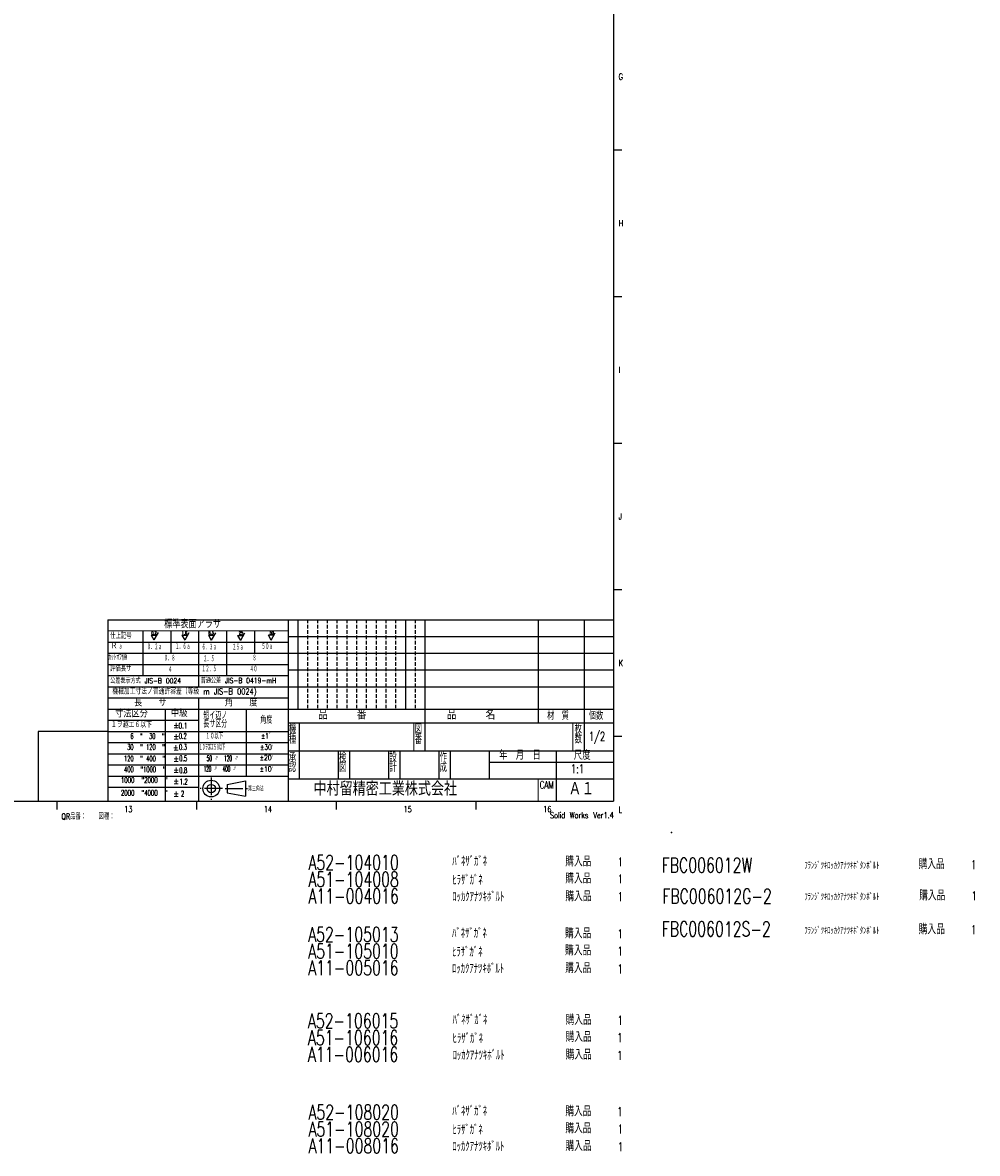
# Model space of a CAD drawing. Header units: millimetres. Extents: x 8 to 951, y -115 to 594.
# Tile 3 of 4: x 609 to 951, y -115 to 290. Entities that reach past the tile are written whole.
import ezdxf

# ---------------------------------------------------------------- set-up
doc = ezdxf.new("R2010")
doc.units = ezdxf.units.MM
doc.header["$PDSIZE"] = -1
doc.linetypes.add('CENTER', pattern=[10.16, 6.35, -1.27, 1.27, -1.27])
doc.linetypes.add('HIDDEN', pattern=[1.905, 1.27, -0.635])
doc.layers.add('SLD-0', color=7, linetype='Continuous')
doc.styles.add('SLDTEXTSTYLE0', font='TXT', dxfattribs={"width": 0.847059, "bigfont": 'bigfont'})
doc.styles.add('SLDTEXTSTYLE1', font='TXT', dxfattribs={"width": 0.630331, "bigfont": 'bigfont'})
doc.styles.add('SLDTEXTSTYLE10', font='TXT', dxfattribs={"width": 0.720037, "bigfont": 'bigfont'})
doc.styles.add('SLDTEXTSTYLE11', font='TXT', dxfattribs={"width": 0.849265, "bigfont": 'bigfont'})
doc.styles.add('SLDTEXTSTYLE12', font='TXT', dxfattribs={"width": 1.05042, "bigfont": 'bigfont'})
doc.styles.add('SLDTEXTSTYLE13', font='TXT', dxfattribs={"width": 0.882353, "bigfont": 'bigfont'})
doc.styles.add('SLDTEXTSTYLE14', font='TXT', dxfattribs={"width": 0.463235, "bigfont": 'bigfont'})
doc.styles.add('SLDTEXTSTYLE15', font='TXT', dxfattribs={"width": 0.741755, "bigfont": 'bigfont'})
doc.styles.add('SLDTEXTSTYLE16', font='TXT', dxfattribs={"width": 0.626671, "bigfont": 'bigfont'})
doc.styles.add('SLDTEXTSTYLE17', font='TXT', dxfattribs={"width": 0.36419, "bigfont": 'bigfont'})
doc.styles.add('SLDTEXTSTYLE18', font='TXT', dxfattribs={"width": 0.457806, "bigfont": 'bigfont'})
doc.styles.add('SLDTEXTSTYLE19', font='TXT', dxfattribs={"width": 0.433696, "bigfont": 'bigfont'})
doc.styles.add('SLDTEXTSTYLE2', font='TXT', dxfattribs={"width": 0.7, "bigfont": 'bigfont'})
doc.styles.add('SLDTEXTSTYLE20', font='TXT', dxfattribs={"width": 0.750094, "bigfont": 'bigfont'})
doc.styles.add('SLDTEXTSTYLE21', font='TXT', dxfattribs={"width": 0.561497, "bigfont": 'bigfont'})
doc.styles.add('SLDTEXTSTYLE22', font='TXT', dxfattribs={"width": 0.55408, "bigfont": 'bigfont'})
doc.styles.add('SLDTEXTSTYLE23', font='TXT', dxfattribs={"width": 0.609626, "bigfont": 'bigfont'})
doc.styles.add('SLDTEXTSTYLE24', font='TXT', dxfattribs={"width": 0.619022, "bigfont": 'bigfont'})
doc.styles.add('SLDTEXTSTYLE25', font='TXT', dxfattribs={"width": 0.834225, "bigfont": 'bigfont'})
doc.styles.add('SLDTEXTSTYLE26', font='TXT', dxfattribs={"width": 0.847083, "bigfont": 'bigfont'})
doc.styles.add('SLDTEXTSTYLE27', font='TXT', dxfattribs={"width": 0.60375, "bigfont": 'bigfont'})
doc.styles.add('SLDTEXTSTYLE28', font='TXT', dxfattribs={"width": 0.535507, "bigfont": 'bigfont'})
doc.styles.add('SLDTEXTSTYLE29', font='TXT', dxfattribs={"width": 0.545567, "bigfont": 'bigfont'})
doc.styles.add('SLDTEXTSTYLE3', font='TXT', dxfattribs={"width": 0.475164, "bigfont": 'bigfont'})
doc.styles.add('SLDTEXTSTYLE30', font='TXT', dxfattribs={"width": 0.548071, "bigfont": 'bigfont'})
doc.styles.add('SLDTEXTSTYLE31', font='TXT', dxfattribs={"width": 0.578115, "bigfont": 'bigfont'})
doc.styles.add('SLDTEXTSTYLE32', font='TXT', dxfattribs={"width": 0.57834, "bigfont": 'bigfont'})
doc.styles.add('SLDTEXTSTYLE33', font='TXT', dxfattribs={"width": 0.75, "bigfont": 'bigfont'})
doc.styles.add('SLDTEXTSTYLE4', font='TXT', dxfattribs={"width": 0.681818, "bigfont": 'bigfont'})
doc.styles.add('SLDTEXTSTYLE46', font='TXT', dxfattribs={"width": 0.645455, "bigfont": 'bigfont'})
doc.styles.add('SLDTEXTSTYLE5', font='TXT', dxfattribs={"width": 0.475067, "bigfont": 'bigfont'})
doc.styles.add('SLDTEXTSTYLE6', font='TXT', dxfattribs={"width": 0.543411, "bigfont": 'bigfont'})
doc.styles.add('SLDTEXTSTYLE7', font='TXT', dxfattribs={"width": 0.710547, "bigfont": 'bigfont'})
doc.styles.add('SLDTEXTSTYLE8', font='TXT', dxfattribs={"width": 0.703131, "bigfont": 'bigfont'})
doc.styles.add('SLDTEXTSTYLE9', font='TXT', dxfattribs={"width": 0.750094, "bigfont": 'bigfont'})

# ---------------------------------------------------------------- blocks, each defined once
blk = doc.blocks.new('SW_NOTE_0')
at = {"layer": 'SLD-0', "color": 0, "char_height": 3, "attachment_point": 1, "style": 'SLDTEXTSTYLE1'}
for s, insert in [('枚', (0, 3.87)), ('数', (0, 0.27))]:
    blk.add_mtext(s, dxfattribs=dict(at, insert=insert))
blk = doc.blocks.new('SW_NOTE_1')
at = {"layer": 'SLD-0', "color": 0, "char_height": 3, "attachment_point": 1, "style": 'SLDTEXTSTYLE1'}
for s, insert in [('作', (0, 3.87)), ('成', (0, 0.27))]:
    blk.add_mtext(s, dxfattribs=dict(at, insert=insert))
blk = doc.blocks.new('SW_NOTE_2')
at = {"layer": 'SLD-0', "color": 0, "char_height": 3, "attachment_point": 1, "style": 'SLDTEXTSTYLE1'}
for s, insert in [('設', (0, 3.87)), ('計', (0, 0.27))]:
    blk.add_mtext(s, dxfattribs=dict(at, insert=insert))
blk = doc.blocks.new('SW_NOTE_3')
at = {"layer": 'SLD-0', "color": 0, "char_height": 3, "attachment_point": 1, "style": 'SLDTEXTSTYLE1'}
for s, insert in [('検', (0, 3.87)), ('図', (0, 0.27))]:
    blk.add_mtext(s, dxfattribs=dict(at, insert=insert))
blk = doc.blocks.new('SW_NOTE_4')
at = {"layer": 'SLD-0', "color": 0, "char_height": 3, "attachment_point": 1, "style": 'SLDTEXTSTYLE1'}
for s, insert in [('承', (0, 3.87)), ('認', (0, 0.27))]:
    blk.add_mtext(s, dxfattribs=dict(at, insert=insert))
blk = doc.blocks.new('SW_NOTE_5')
at = {"layer": 'SLD-0', "color": 0, "char_height": 3, "attachment_point": 1, "style": 'SLDTEXTSTYLE1'}
for s, insert in [('機', (0, 3.87)), ('種', (0, 0.27))]:
    blk.add_mtext(s, dxfattribs=dict(at, insert=insert))
blk = doc.blocks.new('SW_NOTE_6')
at = {"layer": 'SLD-0', "color": 0, "char_height": 3, "attachment_point": 1, "style": 'SLDTEXTSTYLE1'}
for s, insert in [('図', (0, 3.87)), ('番', (0, 0.27))]:
    blk.add_mtext(s, dxfattribs=dict(at, insert=insert))
blk = doc.blocks.new('SW_NOTE_7')
at = {"layer": 'SLD-0', "color": 0, "char_height": 2.5, "attachment_point": 1, "style": 'SLDTEXTSTYLE23'}
for s, insert in [('短イ辺ノ', (0, 3.22)), ('長サ区分', (0, 0.22))]:
    blk.add_mtext(s, dxfattribs=dict(at, insert=insert))
blk = doc.blocks.new('ﾌﾞﾛｯｸ1')
at = {"layer": 'SLD-0', "color": 7}
for name, p in [('SW_NOTE_7', (33.91, 37.78)), ('SW_NOTE_5', (64.48, 32.49)), ('SW_NOTE_6', (109.57, 32.4)), ('SW_NOTE_0', (166.8, 32.57)), ('SW_NOTE_4', (64.48, 22.33)), ('SW_NOTE_3', (82.48, 22.33)), ('SW_NOTE_2', (100.48, 22.33)), ('SW_NOTE_1', (118.48, 22.33))]:
    blk.add_blockref(name, p, dxfattribs=at)
at = {"layer": 'SLD-0', "attachment_point": 1}
for s, insert, char_height, style in [('標準表面アラサ', (19.86, 73.88), 2.8, 'SLDTEXTSTYLE15'), ('仕上記号', (0.56, 69.32), 2, 'SLDTEXTSTYLE4'), ('0.2', (15.25, 69.84), 1.058, 'SLDTEXTSTYLE2'), ('1.6', (26.18, 69.91), 1.058, 'SLDTEXTSTYLE2'), ('6.3', (35.66, 69.93), 1.058, 'SLDTEXTSTYLE2'), ('25', (46.61, 69.9), 1.058, 'SLDTEXTSTYLE2'), ('50', (57.63, 69.96), 1.058, 'SLDTEXTSTYLE2'), ('Ｒ', (0.7, 65.69), 2, 'SLDTEXTSTYLE13'), ('ａ', (3.62, 65.42), 2, 'SLDTEXTSTYLE14'), ('０．２ａ', (13.74, 65.34), 2, 'SLDTEXTSTYLE5'), ('１．６ａ', (23.88, 65.45), 2, 'SLDTEXTSTYLE5'), ('６．３ａ', (33.37, 65.25), 2, 'SLDTEXTSTYLE5'), ('２５ａ', (44.3, 65.21), 2, 'SLDTEXTSTYLE5'), ('５０ａ', (54.77, 65.46), 2, 'SLDTEXTSTYLE5'), ('ｶｯﾄｵﾌ値', (-0.1, 61.63), 2, 'SLDTEXTSTYLE4'), ('０．８', (19.83, 61.3), 2, 'SLDTEXTSTYLE3'), ('２．５', (33.92, 61.04), 2, 'SLDTEXTSTYLE3'), ('８', (51.52, 61.36), 2, 'SLDTEXTSTYLE3'), ('評価長サ', (0.5, 57.61), 2, 'SLDTEXTSTYLE4'), ('４', (21.34, 57.21), 2, 'SLDTEXTSTYLE3'), ('１２．５', (33.36, 57.44), 2, 'SLDTEXTSTYLE3'), ('４０', (50.55, 57.39), 2, 'SLDTEXTSTYLE3'), ('K', (182.56, 59.69), 2.2, 'SLDTEXTSTYLE9'), ('公差表示方式 JIS-B 0024', (0.57, 53.18), 1.8521, 'SLDTEXTSTYLE2'), ('普通公差 JIS-B 0419-mH', (32.98, 53.24), 1.8521, 'SLDTEXTSTYLE2'), ('機械加工寸法ノ普通許容差（等級 m JIS-B 0024)', (1.29, 49.49), 2.1167, 'SLDTEXTSTYLE2'), ('長\u3000\u3000サ', (9.1, 45.62), 2.5, 'SLDTEXTSTYLE25'), ('角\u3000\u3000度', (41.6, 45.62), 2.5, 'SLDTEXTSTYLE25'), ('寸法区分', (2.35, 41.65), 2.5, 'SLDTEXTSTYLE25'), ('中級', (22.3, 41.78), 2.5, 'SLDTEXTSTYLE26'), ('品\u3000\u3000\u3000番', (74.96, 41.41), 3, 'SLDTEXTSTYLE12'), ('品\u3000\u3000\u3000名', (121.07, 41.41), 3, 'SLDTEXTSTYLE12'), ('１ヲ越エ６以下', (0.82, 37.47), 2, 'SLDTEXTSTYLE33'), ('+', (23.17, 37.4), 2, 'SLDTEXTSTYLE20'), ('0.1', (25.04, 37.15), 2, 'SLDTEXTSTYLE27'), ('角度', (54.29, 39.43), 2.5, 'SLDTEXTSTYLE24'), ('6  "  30  "', (7.8, 33.39), 2, 'SLDTEXTSTYLE28'), ('+', (23.17, 33.4), 2, 'SLDTEXTSTYLE20'), ('-', (23.17, 36.47), 2, 'SLDTEXTSTYLE20'), ('0.2', (25.11, 33.47), 2, 'SLDTEXTSTYLE6'), ('１０以下', (34.72, 33.37), 2, 'SLDTEXTSTYLE21'), ('±1゜', (54.51, 33.43), 1.852, 'SLDTEXTSTYLE2'), ('30  " 120  "', (6.62, 29.48), 2, 'SLDTEXTSTYLE29'), ('+', (23.05, 29.4), 2, 'SLDTEXTSTYLE20'), ('-', (23.17, 32.47), 2, 'SLDTEXTSTYLE20'), ('0.3', (25.18, 29.47), 2, 'SLDTEXTSTYLE6'), ('１０ヲ越エ５０以下', (32.47, 29.37), 2, 'SLDTEXTSTYLE17'), ('±30′', (54.22, 29.38), 1.852, 'SLDTEXTSTYLE2'), ('120  " 400  "', (5.49, 25.38), 2, 'SLDTEXTSTYLE30'), ('+', (23.17, 25.4), 2, 'SLDTEXTSTYLE20'), ('-', (23.17, 28.47), 2, 'SLDTEXTSTYLE20'), ('0.5', (25.27, 25.46), 2, 'SLDTEXTSTYLE6'), ('50 〃  120 〃', (35.09, 25.47), 2, 'SLDTEXTSTYLE18'), ('±20′', (54.13, 25.63), 1.852, 'SLDTEXTSTYLE2'), ('年\u3000月\u3000日', (139.8, 27.01), 3, 'SLDTEXTSTYLE7'), ('尺度', (166.56, 26.99), 3, 'SLDTEXTSTYLE7'), ('400  "1000  "', (5.49, 21.48), 2, 'SLDTEXTSTYLE22'), ('+', (23.17, 21.4), 2, 'SLDTEXTSTYLE20'), ('-', (23.17, 24.47), 2, 'SLDTEXTSTYLE20'), ('0.8', (25.27, 21.14), 2, 'SLDTEXTSTYLE6'), ('120 〃  400 〃', (34.03, 21.69), 2, 'SLDTEXTSTYLE19'), ('±10′', (54.13, 21.58), 1.852, 'SLDTEXTSTYLE2'), ('1000  "2000  "', (4.37, 17.65), 2, 'SLDTEXTSTYLE31'), ('+', (23.17, 17.4), 2, 'SLDTEXTSTYLE20'), ('-', (23.17, 20.47), 2, 'SLDTEXTSTYLE20'), ('1.2', (25.43, 17.13), 2, 'SLDTEXTSTYLE6'), ('中村留精密工業株式会社', (73.34, 16.05), 5, 'SLDTEXTSTYLE11'), ('2000  "4000  "', (4.37, 13.09), 2, 'SLDTEXTSTYLE32'), ('+', (23.17, 12.9), 2, 'SLDTEXTSTYLE20'), ('-', (23.17, 16.47), 2, 'SLDTEXTSTYLE20'), ('2', (25.91, 12.81), 2, 'SLDTEXTSTYLE6'), ('第三角法', (49.92, 14.38), 1.587, 'SLDTEXTSTYLE16'), ('Ａ１', (164.6, 16.05), 5, 'SLDTEXTSTYLE0'), ('-', (23.17, 11.97), 2, 'SLDTEXTSTYLE20'), ('13', (5.62, 7.34), 2.2, 'SLDTEXTSTYLE10'), ('14', (55.62, 7.34), 2.2, 'SLDTEXTSTYLE10'), ('15', (105.62, 7.34), 2.2, 'SLDTEXTSTYLE10'), ('16', (155.62, 7.34), 2.2, 'SLDTEXTSTYLE10'), ('Solid Works', (157.96, 5.12), 2.1167, 'SLDTEXTSTYLE8'), ('L', (182.56, 7.19), 2.2, 'SLDTEXTSTYLE9')]:
    blk.add_mtext(s, dxfattribs=dict(at, insert=insert, char_height=char_height, style=style))
at = {"layer": 'SLD-0', "color": 7, "char_height": 2.646, "attachment_point": 1, "style": 'SLDTEXTSTYLE2'}
for s, insert in [('材\u3000質', (156.96, 40.95)), ('個数', (171.88, 40.95))]:
    blk.add_mtext(s, dxfattribs=dict(at, insert=insert))

msp = doc.modelspace()

# ---------------------------------------------------------------- linework, layer by layer
at = {"color": 7, "linetype": 'Continuous', "lineweight": 0}
for p, q in [((748.75, 39.25), (748.75, 29.25)), ((805.75, 39.25), (805.75, 29.25))]:
    msp.add_line(p, q, dxfattribs=at)
at = {"layer": 'SLD-0', "color": 7, "linetype": 'Continuous'}
for p, q in [((820.25, 582.75), (820.25, 11.25)), ((820.25, 283.15), (820.25, 11.35)), ((820.25, 244.5), (823.25, 244.5)), ((820.25, 192), (823.25, 192)), ((820.25, 139.5), (823.25, 139.5)), ((820.25, 87), (823.25, 87)), ((639.25, 76.25), (820.15, 76.25)), ((639.25, 76.25), (639.25, 11.25)), ((703.75, 76.25), (703.75, 11.25)), ((707.25, 76.25), (707.25, 44.25)), ((745.75, 76.25), (745.75, 44.25)), ((752.75, 76.25), (752.75, 29.25)), ((793.25, 76.25), (793.25, 39.25)), ((809.75, 76.25), (809.75, 29.25)), ((651.75, 72.25), (651.75, 56.25)), ((654.75, 70.75), (656.75, 70.75)), ((654.75, 70.75), (655.75, 69.02)), ((657.24, 71.6), (655.75, 69.02)), ((661.75, 72.25), (661.75, 64.25)), ((665.75, 70.65), (666.75, 68.92)), ((665.75, 70.65), (667.75, 70.65)), ((668.24, 71.5), (666.75, 68.92)), ((671.75, 72.25), (671.75, 52.25)), ((675.25, 70.65), (676.25, 68.92)), ((675.25, 70.65), (677.25, 70.65)), ((677.74, 71.5), (676.25, 68.92)), ((681.75, 72.25), (681.75, 56.25)), ((685.71, 70.55), (686.71, 68.82)), ((685.71, 70.55), (687.71, 70.55)), ((688.2, 71.4), (686.71, 68.82)), ((691.75, 72.25), (691.75, 64.25)), ((703.75, 70.25), (820.15, 70.25)), ((639.25, 68.25), (703.75, 68.25)), ((639.25, 64.25), (703.75, 64.25)), ((703.75, 64.25), (820.15, 64.25)), ((639.25, 60.25), (703.75, 60.25)), ((703.75, 58.25), (820.15, 58.25)), ((639.25, 56.25), (703.75, 56.25)), ((639.25, 52.25), (703.75, 52.25)), ((703.75, 52.25), (820.15, 52.25)), ((639.25, 48.25), (703.75, 48.25)), ((671.75, 48.25), (671.75, 20.25)), ((639.25, 44.25), (703.75, 44.25)), ((659.75, 44.25), (659.75, 11.25)), ((688.75, 44.25), (688.75, 20.25)), ((703.75, 44.25), (820.15, 44.25)), ((639.25, 40.25), (671.75, 40.25)), ((703.75, 39.25), (820.15, 39.25)), ((707.75, 39.25), (707.75, 19.25)), ((639.25, 36.25), (703.75, 36.25)), ((820.25, 34.5), (823.25, 34.5)), ((639.25, 32.25), (703.75, 32.25)), ((703.75, 29.25), (820.15, 29.25)), ((721.75, 29.25), (721.75, 19.25)), ((725.75, 29.25), (725.75, 19.25)), ((739.75, 29.25), (739.75, 19.25)), ((743.75, 29.25), (743.75, 19.25)), ((757.75, 29.25), (757.75, 19.25)), ((761.75, 29.25), (761.75, 19.25)), ((775.75, 29.25), (775.75, 19.25)), ((799.75, 29.25), (799.75, 19.25)), ((639.25, 28.25), (703.75, 28.25)), ((775.75, 25.25), (820.25, 25.25)), ((639.25, 24.25), (703.75, 24.25)), ((639.25, 20.25), (671.75, 20.25)), ((671.75, 20.25), (671.75, 11.25)), ((671.75, 20.25), (703.75, 20.25)), ((639.25, 16.25), (671.75, 16.25)), ((682, 17.25), (688.5, 18.5)), ((682, 17.25), (682, 14.25)), ((688.5, 18.5), (688.5, 13)), ((703.75, 19.25), (820.15, 19.25)), ((799.75, 19.25), (799.75, 11.25)), ((682, 14.25), (688.5, 13)), ((21.75, 11.25), (820.25, 11.25)), ((434.25, 11.25), (820.25, 11.25)), ((621, 11.25), (621, 8.25)), ((671, 11.25), (671, 8.25)), ((721, 11.25), (721, 8.25)), ((771, 11.25), (771, 8.25))]:
    msp.add_line(p, q, dxfattribs=at)
at = {"layer": 'SLD-0', "color": 7, "linetype": 'HIDDEN'}
for p, q in [((710.75, 76.25), (710.75, 44.25)), ((714.25, 76.25), (714.25, 44.25)), ((717.75, 76.25), (717.75, 44.25)), ((721.25, 76.25), (721.25, 44.25)), ((724.75, 76.25), (724.75, 44.25)), ((728.25, 76.25), (728.25, 44.25)), ((731.75, 76.25), (731.75, 44.25)), ((735.25, 76.25), (735.25, 44.25)), ((738.75, 76.25), (738.75, 44.25)), ((742.25, 76.25), (742.25, 44.25)), ((749.25, 76.25), (749.25, 44.25))]:
    msp.add_line(p, q, dxfattribs=at)
at = {"layer": 'SLD-0', "lineweight": 0}
msp.add_line((639.25, 72.25), (703.75, 72.25), dxfattribs=at)
at = {"layer": 'SLD-0'}
for p, q in [((697.71, 68.92), (696.71, 70.65)), ((698.71, 70.65), (696.71, 70.65)), ((697.71, 68.92), (699.2, 71.5)), ((639.25, 36.25), (614.25, 36.25)), ((614.25, 36.25), (614.25, 11.25))]:
    msp.add_line(p, q, dxfattribs=at)
at = {"layer": 'SLD-0', "color": 7, "linetype": 'CENTER'}
for p, q in [((676.25, 19.75), (676.25, 11.75)), ((680.25, 15.75), (672.25, 15.75)), ((681.25, 15.75), (689.25, 15.75))]:
    msp.add_line(p, q, dxfattribs=at)
at = {"layer": 'SLD-0', "color": 7, "lineweight": 0}
msp.add_line((793.25, 19.25), (793.25, 11.25), dxfattribs=at)
at = {"layer": 'SLD-0', "color": 7, "linetype": 'Continuous'}
for radius in [3, 1.5]:
    msp.add_circle((676.25, 15.75), radius, dxfattribs=at)
at = {"layer": 'SLD-0'}
msp.add_point((841, 0), dxfattribs=at)

# ---------------------------------------------------------------- block references
at = {"color": 7, "linetype": 'Continuous'}
msp.add_blockref('ﾌﾞﾛｯｸ1', (639.54, 2.14), dxfattribs=at)

# ---------------------------------------------------------------- texts
at = {"layer": 'SLD-0', "attachment_point": 1}
for s, insert, char_height, style in [('G', (822.1, 271.83), 2.2, 'SLDTEXTSTYLE9'), ('H', (822.1, 219.33), 2.2, 'SLDTEXTSTYLE9'), ('I', (822.1, 166.83), 2.2, 'SLDTEXTSTYLE9'), ('J', (822.1, 114.33), 2.2, 'SLDTEXTSTYLE9'), ('1/2', (811.41, 36.04), 3.175, 'SLDTEXTSTYLE2'), ('1:1', (805.01, 24.43), 3.175, 'SLDTEXTSTYLE2'), ('QR品番：   図種：', (622.65, 6.83), 2.1167, 'SLDTEXTSTYLE46'), ('Ver1.4', (813.03, 7.27), 2.117, 'SLDTEXTSTYLE8'), ('A52-104010', (711.03, -8.06), 5.292, 'SLDTEXTSTYLE2'), ('FBC006012W', (837.52, -9.03), 5.292, 'SLDTEXTSTYLE2'), ('A51-104008', (711.04, -14.09), 5.292, 'SLDTEXTSTYLE2'), ('A11-004016', (711.04, -20.06), 5.292, 'SLDTEXTSTYLE2'), ('FBC006012G-2', (837.74, -20.15), 5.2917, 'SLDTEXTSTYLE2'), ('FBC006012S-2', (837.54, -31.87), 5.2917, 'SLDTEXTSTYLE2'), ('A52-105013', (710.95, -33.82), 5.292, 'SLDTEXTSTYLE2'), ('A51-105010', (710.96, -39.84), 5.292, 'SLDTEXTSTYLE2'), ('A11-005016', (710.96, -45.81), 5.292, 'SLDTEXTSTYLE2'), ('A52-106015', (710.84, -64.79), 5.292, 'SLDTEXTSTYLE2'), ('A51-106016', (710.84, -70.81), 5.292, 'SLDTEXTSTYLE2'), ('A11-006016', (710.84, -76.78), 5.292, 'SLDTEXTSTYLE2'), ('A52-108020', (711.06, -97.51), 5.292, 'SLDTEXTSTYLE2'), ('A51-108020', (711.07, -103.53), 5.292, 'SLDTEXTSTYLE2'), ('A11-008016', (711.07, -109.5), 5.292, 'SLDTEXTSTYLE2')]:
    msp.add_mtext(s, dxfattribs=dict(at, insert=insert, char_height=char_height, style=style))
at = {"layer": 'SLD-0', "color": 7, "attachment_point": 1, "style": 'SLDTEXTSTYLE2'}
for s, insert, char_height in [('CAM', (793.87, 18.39), 2.646), ('ﾊﾞﾈｻﾞｶﾞﾈ', (762.57, -8.9), 3.175), ('購入品', (803.03, -8.9), 3.175), ('1', (821.73, -8.9), 3.17), ('ﾌﾗﾝｼﾞﾂｷﾛｯｶｸｱﾅﾂｷﾎﾞﾀﾝﾎﾞﾙﾄ', (888.62, -10.74), 2.3813), ('購入品', (929.52, -9.87), 3.175), ('1', (948.22, -9.87), 3.17), ('ﾋﾗｻﾞｶﾞﾈ', (762.57, -15.6), 3.175), ('購入品', (803.03, -15), 3.175), ('1', (821.73, -15), 3.17), ('ﾛｯｶｸｱﾅﾂｷﾎﾞﾙﾄ', (762.54, -21.58), 3.175), ('購入品', (803.06, -21.36), 3.175), ('1', (821.73, -21.36), 3.17), ('ﾌﾗﾝｼﾞﾂｷﾛｯｶｸｱﾅﾂｷﾎﾞﾀﾝﾎﾞﾙﾄ', (888.62, -21.94), 2.3813), ('購入品', (929.73, -21.07), 3.175), ('1', (948.42, -21.07), 3.17), ('ﾊﾞﾈｻﾞｶﾞﾈ', (762.48, -34.66), 3.175), ('購入品', (802.94, -34.66), 3.175), ('1', (821.78, -34.66), 3.17), ('ﾌﾗﾝｼﾞﾂｷﾛｯｶｸｱﾅﾂｷﾎﾞﾀﾝﾎﾞﾙﾄ', (888.62, -34.05), 2.3813), ('購入品', (929.56, -33.17), 3.175), ('1', (948.23, -33.17), 3.17), ('購入品', (802.94, -40.76), 3.175), ('ﾋﾗｻﾞｶﾞﾈ', (762.48, -41.36), 3.175), ('1', (821.71, -40.86), 3.17), ('ﾛｯｶｸｱﾅﾂｷﾎﾞﾙﾄ', (762.46, -47.33), 3.175), ('購入品', (802.97, -47.11), 3.175), ('1', (821.72, -47.27), 3.17), ('ﾊﾞﾈｻﾞｶﾞﾈ', (762.67, -65.63), 3.175), ('購入品', (803.14, -65.63), 3.175), ('1', (821.68, -65.63), 3.17), ('ﾋﾗｻﾞｶﾞﾈ', (762.67, -72.33), 3.175), ('購入品', (803.14, -71.73), 3.175), ('1', (821.56, -71.83), 3.17), ('ﾛｯｶｸｱﾅﾂｷﾎﾞﾙﾄ', (762.65, -78.3), 3.175), ('購入品', (803.17, -78.09), 3.175), ('1', (821.58, -78.24), 3.17), ('ﾊﾞﾈｻﾞｶﾞﾈ', (762.58, -98.35), 3.175), ('購入品', (803.05, -98.35), 3.175), ('1', (821.58, -98.35), 3.17), ('ﾋﾗｻﾞｶﾞﾈ', (762.58, -105.04), 3.175), ('購入品', (803.05, -104.45), 3.175), ('1', (821.79, -104.55), 3.17), ('ﾛｯｶｸｱﾅﾂｷﾎﾞﾙﾄ', (762.56, -111.02), 3.175), ('購入品', (803.08, -110.8), 3.175), ('1', (821.8, -110.95), 3.17)]:
    msp.add_mtext(s, dxfattribs=dict(at, insert=insert, char_height=char_height))

doc.saveas('drawing.dxf')
